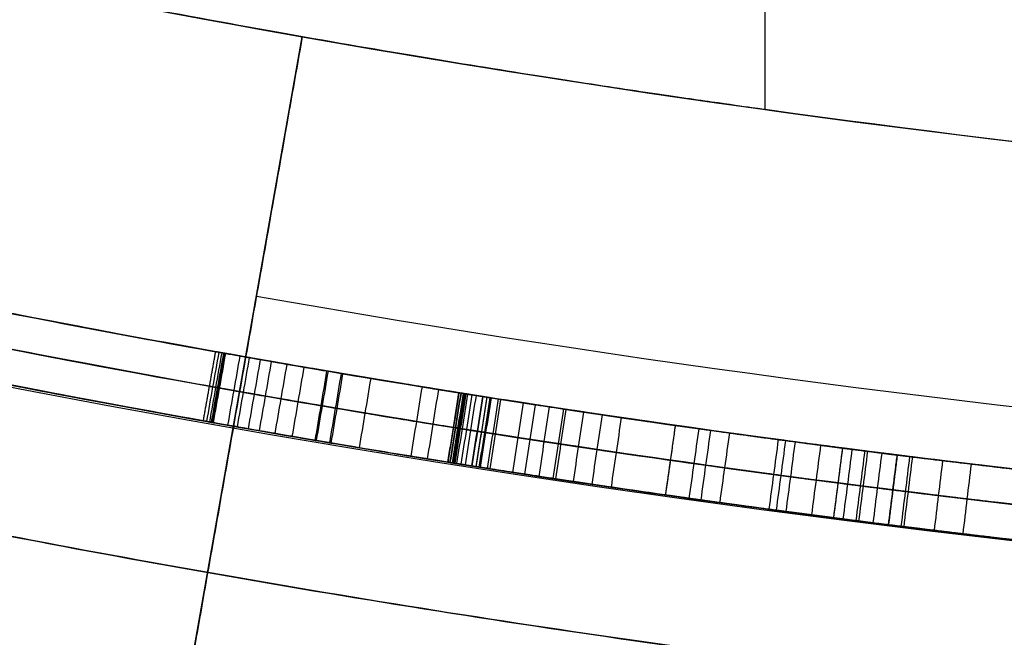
# Model space of a CAD drawing. Header units: centimetres. Extents: x -10 to 8.9, y -34.1 to -8.
# Tile 92 of 256: x -6.6924 to -6.6364, y -33.9556 to -33.9205. Entities that reach past the tile are written whole.
import ezdxf

# ---------------------------------------------------------------- set-up
doc = ezdxf.new("R2010")
doc.units = ezdxf.units.CM
doc.layers.add('Default', color=7, linetype='Continuous', true_color=0x000000)

msp = doc.modelspace()

# ---------------------------------------------------------------- linework, layer by layer
at = {"layer": 'Default'}
for p, q in [((-6.65, -33.925594, -0.8425), (-6.65, -33.867495, -0.8425)), ((-6.692392, -34.012542, -1.1), (-6.676329, -33.921448, -1.1))]:
    msp.add_line(p, q, dxfattribs=at)
at = {"layer": 'Default', "extrusion": (0, 0, -1)}
for centre, radius, start, end in [((6.55, -33.205, 0.53), 0.75, 180, 0), ((6.55, -33.205, -0.2075), 0.75, 180, 0), ((6.55, -33.205, 0.985), 0.7275, 262.099277, 277.900723), ((6.55, -33.205, 1.15), 0.7425, 260, 280), ((6.55, -33.205, 0.08859), 0.75, 280.109543, 281.700071)]:
    msp.add_arc(centre, radius, start, end, dxfattribs=at)
at = {"layer": 'Default'}
for centre, start, end in [((-6.55, -33.205, -0.8725), 232.900723, 262.099277), ((-6.55, -33.205, -1.05), 235, 260), ((-6.55, -33.205, -1.135), 260, 280)]:
    msp.add_arc(centre, 0.7275, start, end, dxfattribs=at)
at = {"layer": 'Default', "extrusion": (0.984808, -0.173648, -5.97159e-11)}
msp.add_arc((-34.580437, -1.135, -0.684503), 0.015, 270, 0, dxfattribs=at)
at = {"layer": 'Default'}
for points, degree in [([(-6.55, -32.43, -0.59725), (-6.571115, -32.43, -0.596839), (-6.613354, -32.431726, -0.596003), (-6.676343, -32.439492, -0.594714), (-6.738448, -32.452368, -0.593401), (-6.799376, -32.470305, -0.59207), (-6.858504, -32.493106, -0.590735), (-6.915762, -32.520758, -0.589397), (-6.970367, -32.552885, -0.588075), (-7.022248, -32.589411, -0.586771), (-7.07097, -32.630061, -0.585492), (-7.11623, -32.674566, -0.584261), (-7.157827, -32.722808, -0.582986), (-7.194958, -32.773748, -0.581695), (-7.228125, -32.827972, -0.580372), (-7.257247, -32.885894, -0.579009), (-7.281218, -32.945594, -0.577654), (-7.299531, -33.004934, -0.576351), (-7.31243, -33.061981, -0.575136), (-7.321111, -33.120235, -0.573932), (-7.325339, -33.179476, -0.572744), (-7.325017, -33.238946, -0.571591), (-7.32016, -33.297719, -0.570405), (-7.311134, -33.354924, -0.569219), (-7.296931, -33.414845, -0.567938), (-7.277333, -33.475147, -0.566606), (-7.252445, -33.534493, -0.56525), (-7.223078, -33.590912, -0.563915), (-7.189339, -33.644559, -0.562598), (-7.151254, -33.695367, -0.561301), (-7.109194, -33.742836, -0.56004), (-7.063366, -33.786739, -0.558806), (-7.014173, -33.826699, -0.557523), (-6.961763, -33.862584, -0.556214), (-6.906736, -33.893988, -0.55489), (-6.849183, -33.920862, -0.553548), (-6.809556, -33.935548, -0.55267), (-6.789485, -33.94207, -0.552227)], 3), ([(-6.789486, -33.94207, -0.617526), (-6.809707, -33.935499, -0.617973), (-6.849628, -33.92069, -0.618858), (-6.907593, -33.893558, -0.62021), (-6.962985, -33.861833, -0.621543), (-7.015713, -33.825563, -0.622862), (-7.06517, -33.785159, -0.624154), (-7.111188, -33.740775, -0.625396), (-7.153373, -33.692779, -0.626669), (-7.191512, -33.641404, -0.627977), (-7.225214, -33.587188, -0.629304), (-7.254449, -33.530209, -0.630649), (-7.27902, -33.470557, -0.632009), (-7.298136, -33.410443, -0.633333), (-7.311772, -33.351441, -0.634592), (-7.32029, -33.29617, -0.635736), (-7.324965, -33.23933, -0.636883), (-7.325359, -33.180837, -0.638017), (-7.321351, -33.122743, -0.639181), (-7.313086, -33.065737, -0.640357), (-7.300927, -33.010452, -0.641532), (-7.283642, -32.952598, -0.642798), (-7.260216, -32.892504, -0.644156), (-7.231211, -32.833522, -0.645539), (-7.198011, -32.778317, -0.646881), (-7.160976, -32.726796, -0.648183), (-7.119579, -32.67815, -0.649465), (-7.074203, -32.632987, -0.650705), (-7.025314, -32.591758, -0.651992), (-6.973161, -32.554677, -0.653306), (-6.91828, -32.522098, -0.654637), (-6.860763, -32.494076, -0.655983), (-6.801251, -32.470931, -0.657328), (-6.7399, -32.452716, -0.658669), (-6.6772, -32.439619, -0.659996), (-6.613827, -32.431754, -0.661293), (-6.571271, -32.43, -0.662136), (-6.55, -32.43, -0.66255)], 3), ([(-7.269642, -32.813587, -0.82), (-7.279488, -32.833271, -0.82), (-7.297511, -32.873273, -0.82), (-7.319641, -32.935279, -0.82), (-7.336713, -32.998919, -0.82), (-7.348607, -33.063774, -0.82), (-7.355222, -33.129386, -0.82), (-7.356527, -33.194933, -0.82), (-7.352601, -33.259705, -0.82), (-7.343475, -33.323498, -0.82), (-7.329191, -33.386521, -0.82), (-7.309617, -33.448767, -0.82), (-7.284964, -33.50925, -0.82), (-7.255559, -33.567257, -0.82), (-7.221787, -33.622256, -0.82), (-7.183731, -33.674287, -0.82), (-7.141345, -33.723288, -0.819999), (-7.09557, -33.768282, -0.819999), (-7.046467, -33.809179, -0.819999), (-6.994691, -33.845527, -0.819999), (-6.940255, -33.877471, -0.819999), (-6.883229, -33.904939, -0.819999), (-6.824213, -33.927626, -0.819999), (-6.763494, -33.94543, -0.819999), (-6.701582, -33.958198, -0.819999), (-6.659746, -33.963313, -0.819999), (-6.63868, -33.965041, -0.819999)], 3), ([(-6.65, -33.925594, -0.7), (-6.65, -33.896545, -0.7), (-6.65, -33.867495, -0.7)], 2), ([(-6.65, -33.925594, -0.985), (-6.65, -33.896545, -0.985), (-6.65, -33.867495, -0.985)], 2), ([(-6.65, -33.925594, -0.7), (-6.65, -33.925594, -0.696079), (-6.650514, -33.925523, -0.688239), (-6.652802, -33.925202, -0.676702), (-6.656585, -33.924655, -0.665532), (-6.661768, -33.923871, -0.654991), (-6.668294, -33.92283, -0.645188), (-6.676024, -33.921518, -0.636337), (-6.684842, -33.919915, -0.628559), (-6.694625, -33.918005, -0.621978), (-6.705178, -33.915787, -0.61673), (-6.716401, -33.913246, -0.612879), (-6.728047, -33.910411, -0.610533), (-6.736007, -33.908331, -0.61), (-6.74, -33.907251, -0.61)], 3), ([(-6.676329, -33.921448, -1.05), (-6.68436, -33.966995, -1.05), (-6.692392, -34.012542, -1.05)], 2), ([(-6.676329, -33.921448, -1.05), (-6.676329, -33.921448, -1.0925), (-6.676329, -33.921448, -1.135)], 2), ([(-6.65, -33.925594, -0.985), (-6.65, -33.925594, -0.8425), (-6.65, -33.925594, -0.7)], 2), ([(-6.689787, -33.99777, -1.15), (-6.68436, -33.966995, -1.15), (-6.678934, -33.93622, -1.15)], 2), ([(-6.68195, -33.943301, -0.095646), (-6.681599, -33.941333, -0.095646), (-6.681247, -33.939364, -0.095646)], 2), ([(-6.681754, -33.943337, -0.090037), (-6.68152, -33.942024, -0.090037), (-6.681285, -33.940711, -0.090037), (-6.681051, -33.939399, -0.090037)], 3), ([(-6.681588, -33.943366, -0.0877), (-6.681354, -33.942054, -0.0877), (-6.68112, -33.940741, -0.0877), (-6.680886, -33.939428, -0.0877)], 3), ([(-6.681488, -33.943384, -0.086648), (-6.681254, -33.942071, -0.086648), (-6.68102, -33.940759, -0.086648), (-6.680787, -33.939446, -0.086648)], 3), ([(-6.681434, -33.943394, -0.086151), (-6.6812, -33.942081, -0.086151), (-6.680966, -33.940768, -0.086151), (-6.680733, -33.939456, -0.086151)], 3), ([(-6.681377, -33.943404, -0.085674), (-6.681143, -33.942091, -0.085674), (-6.680909, -33.940778, -0.085674), (-6.680676, -33.939466, -0.085674)], 3), ([(-6.681247, -33.939364, -0.095646), (-6.681213, -33.93937, -0.098881), (-6.680689, -33.939464, -0.105016), (-6.678722, -33.939812, -0.11322), (-6.675843, -33.940311, -0.120426), (-6.672414, -33.940891, -0.12639), (-6.668649, -33.941508, -0.131172), (-6.664745, -33.942126, -0.134969), (-6.660929, -33.94271, -0.137883), (-6.657314, -33.943244, -0.140068), (-6.653974, -33.943721, -0.141708), (-6.650793, -33.944162, -0.142973), (-6.647669, -33.944581, -0.143958), (-6.644456, -33.944998, -0.144722), (-6.641177, -33.94541, -0.145219), (-6.637861, -33.94581, -0.145511), (-6.635665, -33.946066, -0.14559), (-6.634568, -33.946191, -0.145606)], 3), ([(-6.680553, -33.94355, -0.080623), (-6.680321, -33.942237, -0.080623), (-6.680089, -33.940924, -0.080623), (-6.679857, -33.939611, -0.080623)], 3), ([(-6.680013, -33.943645, -0.078219), (-6.679782, -33.942332, -0.078219), (-6.679551, -33.941019, -0.078219), (-6.679319, -33.939706, -0.078219)], 3), ([(-6.679386, -33.943755, -0.075896), (-6.679156, -33.942442, -0.075896), (-6.678926, -33.941128, -0.075896), (-6.678696, -33.939815, -0.075896)], 3), ([(-6.678759, -33.943865, -0.114557), (-6.67853, -33.942551, -0.114557), (-6.678301, -33.941238, -0.114557), (-6.678072, -33.939924, -0.114557)], 3), ([(-6.677869, -33.944019, -0.116934), (-6.677642, -33.942705, -0.116934), (-6.677415, -33.941392, -0.116934), (-6.677187, -33.940078, -0.116934)], 3), ([(-6.676893, -33.944187, -0.119221), (-6.676667, -33.942873, -0.119221), (-6.676442, -33.941559, -0.119221), (-6.676216, -33.940245, -0.119221)], 3), ([(-6.675591, -33.94441, -0.066465), (-6.675367, -33.943095, -0.066465), (-6.675144, -33.941781, -0.066465), (-6.674921, -33.940466, -0.066465)], 3), ([(-6.675513, -33.944423, 0.076833), (-6.67529, -33.943109, 0.076833), (-6.675066, -33.941794, 0.076833), (-6.674843, -33.940479, 0.076833)], 3), ([(-6.674763, -33.94455, 0.073167), (-6.674541, -33.943235, 0.073167), (-6.674319, -33.94192, 0.073167), (-6.674098, -33.940606, 0.073167)], 3), ([(-6.674679, -33.944564, -0.123528), (-6.674457, -33.943249, -0.123528), (-6.674235, -33.941935, -0.123528), (-6.674014, -33.94062, -0.123528)], 3), ([(-6.673072, -33.944833, -0.062268), (-6.672854, -33.943518, -0.062268), (-6.672635, -33.942203, -0.062268), (-6.672416, -33.940887, -0.062268)], 3), ([(-6.67014, -33.945315, -0.058418), (-6.669926, -33.943999, -0.058418), (-6.669713, -33.942683, -0.058418), (-6.669499, -33.941367, -0.058418)], 3), ([(-6.669202, -33.945467, -0.131074), (-6.66899, -33.94415, -0.131074), (-6.668778, -33.942834, -0.131074), (-6.668566, -33.941518, -0.131074)], 3), ([(-6.667416, -33.941702, -0.095806), (-6.66773, -33.943677, -0.095806), (-6.668045, -33.945652, -0.095806)], 2), ([(-6.668045, -33.945652, -0.095806), (-6.667835, -33.944335, -0.095806), (-6.667626, -33.943019, -0.095806), (-6.667416, -33.941702, -0.095806)], 3), ([(-6.667928, -33.945671, -0.091501), (-6.667718, -33.944354, -0.091501), (-6.667508, -33.943037, -0.091501), (-6.667299, -33.94172, -0.091501)], 3), ([(-6.667909, -33.945674, -0.099784), (-6.6677, -33.944357, -0.099784), (-6.66749, -33.94304, -0.099784), (-6.66728, -33.941723, -0.099784)], 3), ([(-6.667789, -33.945693, -0.101456), (-6.66758, -33.944376, -0.101456), (-6.66737, -33.943059, -0.101456), (-6.667161, -33.941742, -0.101456)], 3), ([(-6.667733, -33.945702, -0.088286), (-6.667523, -33.944385, -0.088286), (-6.667314, -33.943068, -0.088286), (-6.667105, -33.941751, -0.088286)], 3), ([(-6.667716, -33.945704, -0.102212), (-6.667507, -33.944388, -0.102212), (-6.667297, -33.943071, -0.102212), (-6.667088, -33.941754, -0.102212)], 3), ([(-6.667639, -33.945717, -0.087292), (-6.66743, -33.9444, -0.087292), (-6.667221, -33.943083, -0.087292), (-6.667012, -33.941766, -0.087292)], 3), ([(-6.667634, -33.945717, -0.102916), (-6.667425, -33.944401, -0.102916), (-6.667216, -33.943084, -0.102916), (-6.667007, -33.941767, -0.102916)], 3), ([(-6.667534, -33.945733, -0.086315), (-6.667325, -33.944416, -0.086315), (-6.667116, -33.9431, -0.086315), (-6.666907, -33.941783, -0.086315)], 3), ([(-6.667289, -33.945772, -0.084418), (-6.667081, -33.944455, -0.084418), (-6.666872, -33.943138, -0.084418), (-6.666664, -33.941821, -0.084418)], 3), ([(-6.667053, -33.945809, -0.106533), (-6.666845, -33.944492, -0.106533), (-6.666637, -33.943175, -0.106533), (-6.666428, -33.941858, -0.106533)], 3), ([(-6.666683, -33.945868, -0.108248), (-6.666476, -33.944551, -0.108248), (-6.666268, -33.943234, -0.108248), (-6.666061, -33.941916, -0.108248)], 3), ([(-6.666663, -33.945871, -0.080839), (-6.666455, -33.944554, -0.080839), (-6.666248, -33.943237, -0.080839), (-6.666041, -33.94192, -0.080839)], 3), ([(-6.666436, -33.945907, -0.079808), (-6.666125, -33.943931, -0.079808), (-6.665815, -33.941955, -0.079808)], 2), ([(-6.666436, -33.945907, -0.079808), (-6.666229, -33.94459, -0.079808), (-6.666022, -33.943272, -0.079808), (-6.665815, -33.941955, -0.079808)], 3), ([(-6.627396, -33.976126, -0.587386), (-6.63628, -33.975234, -0.590085), (-6.653518, -33.973192, -0.595081), (-6.677495, -33.969563, -0.601318), (-6.700403, -33.965381, -0.606531), (-6.722688, -33.960629, -0.610791), (-6.744699, -33.955259, -0.614108), (-6.766805, -33.949178, -0.616459), (-6.781887, -33.944539, -0.617302), (-6.789486, -33.94207, -0.617526)], 3), ([(-6.789485, -33.94207, -0.552227), (-6.78196, -33.944515, -0.552005), (-6.766984, -33.949125, -0.551951), (-6.744904, -33.955206, -0.552908), (-6.722808, -33.960603, -0.554867), (-6.700397, -33.965384, -0.557806), (-6.677449, -33.96957, -0.561724), (-6.653537, -33.973189, -0.566675), (-6.636292, -33.975233, -0.570834), (-6.627404, -33.976125, -0.573125)], 3), ([(-6.727744, -33.942327, -0.544688), (-6.720139, -33.94416, -0.545451), (-6.704689, -33.947635, -0.547385), (-6.681148, -33.952159, -0.55141), (-6.656223, -33.956125, -0.556714), (-6.62938, -33.959462, -0.563465), (-6.609533, -33.961181, -0.569163), (-6.599183, -33.961854, -0.57231)], 3), ([(-6.599178, -33.961855, -0.586571), (-6.609337, -33.961195, -0.590085), (-6.62889, -33.95951, -0.596591), (-6.65558, -33.956215, -0.604696), (-6.680559, -33.952263, -0.611463), (-6.704322, -33.947715, -0.617019), (-6.71997, -33.944201, -0.620011), (-6.727693, -33.942339, -0.621301)], 3), ([(-6.666262, -33.945934, -0.109899), (-6.666055, -33.944617, -0.109899), (-6.665848, -33.9433, -0.109899), (-6.665642, -33.941982, -0.109899)], 3), ([(-6.666191, -33.945945, -0.078799), (-6.665984, -33.944628, -0.078799), (-6.665778, -33.943311, -0.078799), (-6.665571, -33.941993, -0.078799)], 3), ([(-6.66579, -33.946008, -0.134458), (-6.665585, -33.94469, -0.134458), (-6.665379, -33.943373, -0.134458), (-6.665173, -33.942056, -0.134458)], 3), ([(-6.665649, -33.94603, -0.07685), (-6.665443, -33.944713, -0.07685), (-6.665237, -33.943395, -0.07685), (-6.665032, -33.942078, -0.07685)], 3), ([(-6.664352, -33.946231, -0.073226), (-6.664149, -33.944913, -0.073226), (-6.663945, -33.943596, -0.073226), (-6.663742, -33.942278, -0.073226)], 3), ([(-6.663671, -33.946336, -0.116613), (-6.663469, -33.945018, -0.116613), (-6.663267, -33.9437, -0.116613), (-6.663065, -33.942382, -0.116613)], 3), ([(-6.662865, -33.946459, -0.051605), (-6.662664, -33.945141, -0.051605), (-6.662464, -33.943823, -0.051605), (-6.662263, -33.942505, -0.051605)], 3), ([(-6.66206, -33.946581, -0.137413), (-6.661861, -33.945263, -0.137413), (-6.661662, -33.943944, -0.137413), (-6.661462, -33.942626, -0.137413)], 3), ([(-6.661914, -33.946603, -0.119651), (-6.661716, -33.945285, -0.119651), (-6.661517, -33.943966, -0.119651), (-6.661318, -33.942648, -0.119651)], 3), ([(-6.66091, -33.946754, -0.067073), (-6.660713, -33.945435, -0.067073), (-6.660516, -33.944117, -0.067073), (-6.660319, -33.942798, -0.067073)], 3), ([(-6.659849, -33.946912, -0.122475), (-6.659654, -33.945593, -0.122475), (-6.659459, -33.944274, -0.122475), (-6.659263, -33.942955, -0.122475)], 3), ([(-6.635022, -33.950165, -0.145606), (-6.636216, -33.950029, -0.145588), (-6.638605, -33.949751, -0.145499), (-6.642219, -33.949312, -0.145159), (-6.645774, -33.948863, -0.144565), (-6.649243, -33.948408, -0.143661), (-6.652631, -33.947947, -0.142502), (-6.656113, -33.947458, -0.140984), (-6.659846, -33.946916, -0.138962), (-6.663863, -33.94631, -0.13621), (-6.668079, -33.945651, -0.13246), (-6.672181, -33.944985, -0.127682), (-6.67598, -33.944347, -0.121556), (-6.679163, -33.943796, -0.114041), (-6.681338, -33.943411, -0.105474), (-6.681915, -33.943308, -0.099042), (-6.68195, -33.943301, -0.095646)], 3), ([(-6.658752, -33.947073, -0.048922), (-6.658559, -33.945754, -0.048922), (-6.658365, -33.944435, -0.048922), (-6.658172, -33.943116, -0.048922)], 3), ([(-6.655664, -33.947519, -0.061756), (-6.655382, -33.945539, -0.061756), (-6.655101, -33.943559, -0.061756)], 2), ([(-6.655644, -33.947379, -0.061756), (-6.655463, -33.946106, -0.061756), (-6.655282, -33.944832, -0.061756), (-6.655101, -33.943559, -0.061756)], 3), ([(-6.654321, -33.947709, -0.046721), (-6.654136, -33.946389, -0.046721), (-6.65395, -33.945069, -0.046721), (-6.653765, -33.943748, -0.046721)], 3), ([(-6.653653, -33.947803, -0.142035), (-6.653469, -33.946482, -0.142035), (-6.653285, -33.945162, -0.142035), (-6.6531, -33.943841, -0.142035)], 3), ([(-6.652573, -33.947953, -0.059549), (-6.652391, -33.946632, -0.059549), (-6.652208, -33.945311, -0.059549), (-6.652026, -33.94399, -0.059549)], 3), ([(-6.64978, -33.948333, -0.045093), (-6.649603, -33.947011, -0.045093), (-6.649425, -33.94569, -0.045093), (-6.649248, -33.944369, -0.045093)], 3), ([(-6.649364, -33.948389, -0.057753), (-6.649187, -33.947067, -0.057753), (-6.649011, -33.945746, -0.057753), (-6.648834, -33.944424, -0.057753)], 3), ([(-6.648817, -33.948462, -0.131172), (-6.648641, -33.94714, -0.131172), (-6.648466, -33.945818, -0.131172), (-6.64829, -33.944497, -0.131172)], 3), ([(-6.647358, -33.948654, -0.044447), (-6.647185, -33.947332, -0.044447), (-6.647012, -33.94601, -0.044447), (-6.646839, -33.944688, -0.044447)], 3), ([(-6.646109, -33.948817, -0.044166), (-6.645852, -33.946833, -0.044166), (-6.645596, -33.94485, -0.044166)], 2), ([(-6.646109, -33.948817, -0.044166), (-6.645938, -33.947494, -0.044166), (-6.645767, -33.946172, -0.044166), (-6.645596, -33.94485, -0.044166)], 3), ([(-6.645565, -33.948887, -0.132462), (-6.645395, -33.947564, -0.132462), (-6.645226, -33.946242, -0.132462), (-6.645056, -33.944919, -0.132462)], 3), ([(-6.644834, -33.94898, -0.043914), (-6.644665, -33.947658, -0.043914), (-6.644497, -33.946335, -0.043914), (-6.644328, -33.945012, -0.043914)], 3), ([(-6.644675, -33.949, -0.14473), (-6.644507, -33.947678, -0.14473), (-6.644339, -33.946355, -0.14473), (-6.64417, -33.945032, -0.14473)], 3), ([(-6.643864, -33.949103, -0.132968), (-6.643698, -33.94778, -0.132968), (-6.643531, -33.946457, -0.132968), (-6.643364, -33.945135, -0.132968)], 3), ([(-6.642499, -33.945243, -0.133186), (-6.642747, -33.947228, -0.133186), (-6.642995, -33.949212, -0.133186)], 2), ([(-6.642597, -33.946022, -0.133186), (-6.642564, -33.945763, -0.133186), (-6.642532, -33.945503, -0.133186), (-6.642499, -33.945243, -0.133186)], 3), ([(-6.642269, -33.949303, -0.055347), (-6.642105, -33.947979, -0.055347), (-6.641941, -33.946656, -0.055347), (-6.641777, -33.945333, -0.055347)], 3), ([(-6.642113, -33.949322, -0.13338), (-6.64195, -33.947999, -0.13338), (-6.641786, -33.946675, -0.13338), (-6.641622, -33.945352, -0.13338)], 3), ([(-6.640386, -33.949534, -0.043329), (-6.640225, -33.94821, -0.043329), (-6.640064, -33.946887, -0.043329), (-6.639904, -33.945563, -0.043329)], 3), ([(-6.638754, -33.94973, -0.054773), (-6.638596, -33.948406, -0.054773), (-6.638439, -33.947082, -0.054773), (-6.638281, -33.945758, -0.054773)], 3), ([(-6.642995, -33.949212, -0.133186), (-6.642863, -33.948153, -0.133186), (-6.64273, -33.947094, -0.133186), (-6.642598, -33.946035, -0.133186)], 3)]:
    msp.add_open_spline(points, degree=degree, dxfattribs=at)
for points, knots in [([(-6.63868, -33.965041, -0.819999), (-6.616151, -33.966863, -0.819999), (-6.572051, -33.968796, -0.819999), (-6.509379, -33.966692, -0.819999), (-6.448059, -33.959898, -0.82), (-6.387447, -33.948373, -0.82), (-6.328047, -33.932168, -0.82), (-6.270343, -33.911489, -0.82), (-6.214807, -33.88652, -0.82), (-6.16105, -33.857119, -0.82), (-6.12706, -33.834907, -0.819999), (-6.110485, -33.82312, -0.82)], [0, 0, 0, 0, 0.62047, 1.241435, 1.8624, 2.483365, 3.10433, 3.725295, 4.34626, 4.967225, 5.58819, 5.58819, 5.58819, 5.58819]), ([(-6.386349, -33.932828, 0.069593), (-6.412603, -33.938732, 0.075155), (-6.4529, -33.945552, 0.081407), (-6.501137, -33.949625, 0.085038), (-6.525504, -33.950655, 0.085939), (-6.539496, -33.95095, 0.086192), (-6.574535, -33.951203, 0.086388), (-6.62154, -33.948467, 0.084114), (-6.668347, -33.941762, 0.078046), (-6.69125, -33.937558, 0.074104), (-6.702518, -33.935256, 0.071909), (-6.708926, -33.93388, 0.070586), (-6.718401, -33.931783, 0.068559), (-6.730313, -33.928937, 0.065768), (-6.741616, -33.925984, 0.062811), (-6.747213, -33.924464, 0.061274), (-6.750461, -33.923563, 0.060359), (-6.751954, -33.923144, 0.059932), (-6.75282, -33.9229, 0.059682)], [0, 0, 0, 0, 0.831546, 1.247319, 1.455205, 1.559148, 1.663092, 2.494637, 2.91041, 3.118297, 3.22224, 3.274212, 3.326183, 3.53407, 3.638013, 3.689985, 3.71597, 3.741956, 3.741956, 3.741956, 3.741956]), ([(-6.713651, -33.932828, -0.246773), (-6.687397, -33.938732, -0.252336), (-6.6471, -33.945552, -0.258587), (-6.598863, -33.949625, -0.262219), (-6.574496, -33.950655, -0.263119), (-6.560504, -33.95095, -0.263372), (-6.525465, -33.951203, -0.263568), (-6.47846, -33.948467, -0.261295), (-6.431653, -33.941762, -0.255226), (-6.40875, -33.937558, -0.251284), (-6.397482, -33.935256, -0.249089), (-6.391074, -33.93388, -0.247767), (-6.381599, -33.931783, -0.245739), (-6.369687, -33.928937, -0.242948), (-6.358384, -33.925984, -0.239991), (-6.352787, -33.924464, -0.238454), (-6.349539, -33.923563, -0.237539), (-6.348046, -33.923144, -0.237112), (-6.34718, -33.9229, -0.236863)], [0, 0, 0, 0, 0.831546, 1.247319, 1.455205, 1.559148, 1.663092, 2.494637, 2.91041, 3.118297, 3.22224, 3.274212, 3.326183, 3.53407, 3.638013, 3.689985, 3.71597, 3.741956, 3.741956, 3.741956, 3.741956]), ([(-6.751586, -33.923247, 0.056247), (-6.750726, -33.923489, 0.056493), (-6.749242, -33.923902, 0.056915), (-6.746016, -33.924791, 0.057818), (-6.740453, -33.926292, 0.059336), (-6.729221, -33.929208, 0.062256), (-6.717357, -33.932024, 0.065014), (-6.70795, -33.934092, 0.067012), (-6.701586, -33.935449, 0.068315), (-6.690396, -33.937721, 0.070478), (-6.667644, -33.941871, 0.074361), (-6.621153, -33.948493, 0.080341), (-6.576135, -33.9511, 0.082495), (-6.544792, -33.950988, 0.082419), (-6.537831, -33.950915, 0.082358), (-6.525676, -33.95066, 0.08214), (-6.501473, -33.949644, 0.081253), (-6.453549, -33.945625, 0.077675), (-6.413479, -33.93889, 0.071514), (-6.387358, -33.933055, 0.066031)], [0, 0, 0, 0, 0.025819, 0.051638, 0.103276, 0.206551, 0.413103, 0.46474, 0.516378, 0.619654, 0.826205, 1.239308, 2.065513, 2.117151, 2.168789, 2.272064, 2.478616, 2.891718, 3.717923, 3.717923, 3.717923, 3.717923]), ([(-6.348414, -33.923247, -0.233427), (-6.349274, -33.923489, -0.233674), (-6.350758, -33.923902, -0.234095), (-6.353984, -33.924791, -0.234999), (-6.359547, -33.926292, -0.236517), (-6.370779, -33.929208, -0.239436), (-6.382643, -33.932024, -0.242195), (-6.39205, -33.934092, -0.244192), (-6.398414, -33.935449, -0.245495), (-6.409604, -33.937721, -0.247658), (-6.432356, -33.941871, -0.251542), (-6.478847, -33.948493, -0.257521), (-6.523865, -33.9511, -0.259676), (-6.555208, -33.950988, -0.259599), (-6.562169, -33.950915, -0.259539), (-6.574324, -33.95066, -0.259321), (-6.598527, -33.949644, -0.258434), (-6.646451, -33.945625, -0.254855), (-6.686521, -33.93889, -0.248694), (-6.712642, -33.933055, -0.243212)], [0, 0, 0, 0, 0.025819, 0.051638, 0.103276, 0.206551, 0.413103, 0.46474, 0.516378, 0.619654, 0.826205, 1.239308, 2.065513, 2.117151, 2.168789, 2.272064, 2.478616, 2.891718, 3.717923, 3.717923, 3.717923, 3.717923]), ([(-6.38591, -33.93478, 0.069593), (-6.38591, -33.93478, 0.069593), (-6.412235, -33.940699, 0.075155), (-6.452639, -33.947537, 0.081407), (-6.501008, -33.951622, 0.085038), (-6.525436, -33.952654, 0.085939), (-6.539472, -33.95295, 0.086192), (-6.560508, -33.953102, 0.08631), (-6.593403, -33.952154, 0.085512), (-6.634956, -33.948538, 0.082381), (-6.668688, -33.943737, 0.078046), (-6.691627, -33.939522, 0.074104), (-6.702927, -33.937213, 0.071909), (-6.709352, -33.935834, 0.070586), (-6.718853, -33.933731, 0.068559), (-6.730795, -33.930878, 0.065768), (-6.742131, -33.927917, 0.062811), (-6.74774, -33.926393, 0.061274), (-6.751001, -33.925489, 0.060358), (-6.752488, -33.925072, 0.059934), (-6.753363, -33.924825, 0.059682)], [0.038499, 0.038499, 0.038499, 0.038499, 0.038499, 0.88648, 1.31047, 1.522466, 1.628463, 1.734461, 2.158451, 2.582441, 3.006432, 3.218427, 3.324424, 3.377423, 3.430422, 3.642417, 3.748415, 3.801414, 3.827913, 3.854412, 3.854412, 3.854412, 3.854412]), ([(-6.71409, -33.93478, -0.246773), (-6.71409, -33.93478, -0.246773), (-6.687765, -33.940699, -0.252336), (-6.647361, -33.947537, -0.258587), (-6.598992, -33.951622, -0.262219), (-6.574564, -33.952654, -0.263119), (-6.560528, -33.95295, -0.263372), (-6.539492, -33.953102, -0.26349), (-6.506597, -33.952154, -0.262693), (-6.465044, -33.948538, -0.259561), (-6.431312, -33.943737, -0.255226), (-6.408373, -33.939522, -0.251284), (-6.397073, -33.937213, -0.249089), (-6.390648, -33.935834, -0.247767), (-6.381147, -33.933731, -0.245739), (-6.369205, -33.930878, -0.242948), (-6.357869, -33.927917, -0.239991), (-6.35226, -33.926393, -0.238455), (-6.348999, -33.925489, -0.237539), (-6.347512, -33.925072, -0.237115), (-6.346637, -33.924825, -0.236863)], [0.038499, 0.038499, 0.038499, 0.038499, 0.038499, 0.88648, 1.31047, 1.522466, 1.628463, 1.734461, 2.158451, 2.582441, 3.006432, 3.218427, 3.324424, 3.377423, 3.430422, 3.642417, 3.748415, 3.801414, 3.827913, 3.854412, 3.854412, 3.854412, 3.854412]), ([(-6.386922, -33.935007, 0.066031), (-6.386922, -33.935007, 0.066031), (-6.413113, -33.940858, 0.071514), (-6.45329, -33.947611, 0.077675), (-6.501342, -33.951641, 0.081253), (-6.525612, -33.952659, 0.08214), (-6.537798, -33.952915, 0.082358), (-6.544779, -33.952988, 0.082419), (-6.562217, -33.95305, 0.082461), (-6.593186, -33.952162, 0.081719), (-6.634462, -33.948589, 0.078633), (-6.667985, -33.943847, 0.074361), (-6.69077, -33.939686, 0.070478), (-6.701992, -33.937408, 0.068315), (-6.708374, -33.936047, 0.067012), (-6.717806, -33.933973, 0.065014), (-6.7297, -33.93115, 0.062256), (-6.740965, -33.928225, 0.059336), (-6.74654, -33.926721, 0.057819), (-6.74978, -33.925829, 0.056914), (-6.751257, -33.925417, 0.056495), (-6.752126, -33.925173, 0.056247)], [0.038223, 0.038223, 0.038223, 0.038223, 0.038223, 0.880732, 1.301987, 1.512614, 1.617927, 1.670584, 1.723241, 2.144495, 2.56575, 2.987004, 3.197632, 3.302945, 3.355602, 3.408259, 3.618886, 3.7242, 3.776857, 3.803185, 3.829513, 3.829513, 3.829513, 3.829513]), ([(-6.713078, -33.935007, -0.243212), (-6.713078, -33.935007, -0.243212), (-6.686887, -33.940858, -0.248694), (-6.64671, -33.947611, -0.254855), (-6.598658, -33.951641, -0.258434), (-6.574388, -33.952659, -0.259321), (-6.562202, -33.952915, -0.259539), (-6.555221, -33.952988, -0.259599), (-6.537783, -33.95305, -0.259642), (-6.506814, -33.952162, -0.258899), (-6.465538, -33.948589, -0.255813), (-6.432015, -33.943847, -0.251542), (-6.40923, -33.939686, -0.247658), (-6.398008, -33.937408, -0.245495), (-6.391626, -33.936047, -0.244192), (-6.382194, -33.933973, -0.242195), (-6.3703, -33.93115, -0.239436), (-6.359035, -33.928225, -0.236516), (-6.35346, -33.926721, -0.234999), (-6.35022, -33.925829, -0.234094), (-6.348743, -33.925417, -0.233676), (-6.347874, -33.925173, -0.233427)], [0.038223, 0.038223, 0.038223, 0.038223, 0.038223, 0.880732, 1.301987, 1.512614, 1.617927, 1.670584, 1.723241, 2.144495, 2.56575, 2.987004, 3.197632, 3.302945, 3.355602, 3.408259, 3.618886, 3.7242, 3.776857, 3.803185, 3.829513, 3.829513, 3.829513, 3.829513]), ([(-6.753907, -33.926749, 0.059682), (-6.753036, -33.926995, 0.059932), (-6.751536, -33.927416, 0.060359), (-6.748271, -33.928321, 0.061274), (-6.742643, -33.92985, 0.062811), (-6.73128, -33.932819, 0.065768), (-6.719304, -33.93568, 0.068559), (-6.709778, -33.937788, 0.070586), (-6.703335, -33.939171, 0.071909), (-6.692008, -33.941486, 0.074104), (-6.668982, -33.945712, 0.078046), (-6.621924, -33.952453, 0.084114), (-6.574666, -33.955204, 0.086388), (-6.53944, -33.95495, 0.086192), (-6.525373, -33.954653, 0.085939), (-6.500875, -33.953618, 0.085038), (-6.45238, -33.949523, 0.081407), (-6.411867, -33.942666, 0.075155), (-6.385471, -33.936731, 0.069593)], [0, 0, 0, 0, 0.026122, 0.052245, 0.10449, 0.20898, 0.41796, 0.470205, 0.52245, 0.626939, 0.835919, 1.253879, 2.089798, 2.194288, 2.298778, 2.507758, 2.925718, 3.761637, 3.761637, 3.761637, 3.761637]), ([(-6.346093, -33.926749, -0.236863), (-6.346964, -33.926995, -0.237112), (-6.348464, -33.927416, -0.237539), (-6.351729, -33.928321, -0.238454), (-6.357357, -33.92985, -0.239991), (-6.36872, -33.932819, -0.242948), (-6.380696, -33.93568, -0.245739), (-6.390222, -33.937788, -0.247767), (-6.396665, -33.939171, -0.249089), (-6.407992, -33.941486, -0.251284), (-6.431018, -33.945712, -0.255226), (-6.478076, -33.952453, -0.261295), (-6.525334, -33.955204, -0.263568), (-6.56056, -33.95495, -0.263372), (-6.574627, -33.954653, -0.263119), (-6.599125, -33.953618, -0.262219), (-6.64762, -33.949523, -0.258587), (-6.688133, -33.942666, -0.252336), (-6.714529, -33.936731, -0.246773)], [0, 0, 0, 0, 0.026122, 0.052245, 0.10449, 0.20898, 0.41796, 0.470205, 0.52245, 0.626939, 0.835919, 1.253879, 2.089798, 2.194288, 2.298778, 2.507758, 2.925718, 3.761637, 3.761637, 3.761637, 3.761637]), ([(-6.386486, -33.936959, 0.066031), (-6.412747, -33.942825, 0.071514), (-6.453032, -33.949596, 0.077675), (-6.501213, -33.953637, 0.081253), (-6.525546, -33.954658, 0.08214), (-6.537766, -33.954915, 0.082358), (-6.544764, -33.954988, 0.082419), (-6.576275, -33.9551, 0.082495), (-6.621534, -33.95248, 0.080341), (-6.668275, -33.945823, 0.074361), (-6.691148, -33.94165, 0.070478), (-6.702399, -33.939366, 0.068315), (-6.708797, -33.938001, 0.067012), (-6.718255, -33.935922, 0.065014), (-6.730182, -33.933091, 0.062256), (-6.741475, -33.930159, 0.059336), (-6.747067, -33.92865, 0.057818), (-6.750311, -33.927757, 0.056915), (-6.751802, -33.927341, 0.056493), (-6.752666, -33.927099, 0.056247)], [0, 0, 0, 0, 0.830552, 1.245828, 1.453466, 1.557285, 1.609194, 1.661104, 2.491656, 2.906932, 3.11457, 3.218389, 3.270298, 3.322208, 3.529846, 3.633665, 3.685574, 3.711529, 3.737484, 3.737484, 3.737484, 3.737484]), ([(-6.713514, -33.936959, -0.243212), (-6.687253, -33.942825, -0.248694), (-6.646968, -33.949596, -0.254855), (-6.598787, -33.953637, -0.258434), (-6.574454, -33.954658, -0.259321), (-6.562234, -33.954915, -0.259539), (-6.555236, -33.954988, -0.259599), (-6.523725, -33.9551, -0.259676), (-6.478466, -33.95248, -0.257521), (-6.431725, -33.945823, -0.251542), (-6.408852, -33.94165, -0.247658), (-6.397601, -33.939366, -0.245495), (-6.391203, -33.938001, -0.244192), (-6.381745, -33.935922, -0.242195), (-6.369818, -33.933091, -0.239436), (-6.358525, -33.930159, -0.236517), (-6.352933, -33.92865, -0.234999), (-6.349689, -33.927757, -0.234095), (-6.348198, -33.927341, -0.233674), (-6.347334, -33.927099, -0.233427)], [0, 0, 0, 0, 0.830552, 1.245828, 1.453466, 1.557285, 1.609194, 1.661104, 2.491656, 2.906932, 3.11457, 3.218389, 3.270298, 3.322208, 3.529846, 3.633665, 3.685574, 3.711529, 3.737484, 3.737484, 3.737484, 3.737484]), ([(-6.645596, -33.94485, -0.044166), (-6.646014, -33.944796, -0.044255), (-6.647256, -33.944634, -0.044535), (-6.650079, -33.94426, -0.045294), (-6.65375, -33.943755, -0.04661), (-6.658246, -33.943109, -0.048854), (-6.663649, -33.942301, -0.052391), (-6.668631, -33.941512, -0.05711), (-6.672481, -33.940878, -0.062213), (-6.675813, -33.940317, -0.067755), (-6.678109, -33.939918, -0.073604), (-6.679333, -33.939703, -0.078216), (-6.680041, -33.939579, -0.081321), (-6.680551, -33.939488, -0.084613), (-6.680733, -33.939456, -0.086144), (-6.680805, -33.939443, -0.086812), (-6.680921, -33.939422, -0.088036), (-6.681114, -33.939388, -0.090766), (-6.681211, -33.93937, -0.093569), (-6.681247, -33.939364, -0.095646)], [0, 0, 0, 0, 0.0124809, 0.0374426, 0.0873661, 0.1372895, 0.187213, 0.2870599, 0.3369834, 0.3869069, 0.4867538, 0.5117156, 0.5366773, 0.5866008, 0.5928412, 0.5990816, 0.6115625, 0.6365242, 0.6864477, 0.6864477, 0.6864477, 0.6864477]), ([(-6.634795, -33.948178, -0.145606), (-6.638342, -33.947774, -0.145556), (-6.644451, -33.947031, -0.145049), (-6.653446, -33.945831, -0.142373), (-6.660596, -33.944787, -0.138457), (-6.665522, -33.944028, -0.134542), (-6.670124, -33.943297, -0.129954), (-6.673651, -33.942712, -0.125042), (-6.676247, -33.94227, -0.119993), (-6.677541, -33.942047, -0.116955), (-6.680524, -33.941528, -0.108939), (-6.681535, -33.941344, -0.102344), (-6.681599, -33.941333, -0.095646)], [0.0164358, 0.0164358, 0.0164358, 0.0164358, 0.1138118, 0.2111878, 0.3085638, 0.3572518, 0.4059398, 0.5033158, 0.5520038, 0.5763478, 0.6006918, 0.7954438, 0.7954438, 0.7954438, 0.7954438]), ([(-6.681599, -33.941333, -0.095646), (-6.681563, -33.941339, -0.093569), (-6.681465, -33.941356, -0.090766), (-6.681272, -33.941391, -0.088036), (-6.681156, -33.941412, -0.086812), (-6.681083, -33.941425, -0.086144), (-6.680901, -33.941457, -0.084613), (-6.680389, -33.941548, -0.081321), (-6.67968, -33.941673, -0.078216), (-6.678453, -33.941889, -0.073604), (-6.67615, -33.942289, -0.067755), (-6.672809, -33.942851, -0.062213), (-6.668949, -33.943487, -0.05711), (-6.663953, -33.944278, -0.052391), (-6.658536, -33.945088, -0.048854), (-6.654028, -33.945735, -0.04661), (-6.650347, -33.946241, -0.045294), (-6.647517, -33.946617, -0.044535), (-6.646272, -33.946779, -0.044255), (-6.645852, -33.946833, -0.044166)], [0.014549, 0.014549, 0.014549, 0.014549, 0.0650143, 0.0902469, 0.1028632, 0.1091714, 0.1154796, 0.1659449, 0.1911775, 0.2164102, 0.3173408, 0.3678061, 0.4182714, 0.519202, 0.5696673, 0.6201326, 0.6705979, 0.6958305, 0.7084468, 0.7084468, 0.7084468, 0.7084468]), ([(-6.642499, -33.945243, -0.133186), (-6.642789, -33.945207, -0.133117), (-6.643654, -33.945098, -0.132899), (-6.645629, -33.944847, -0.132308), (-6.651535, -33.944074, -0.12996), (-6.657265, -33.943255, -0.125338), (-6.661369, -33.942641, -0.11968), (-6.663691, -33.942287, -0.115672), (-6.665249, -33.942044, -0.111527), (-6.666069, -33.941915, -0.108253), (-6.666553, -33.941839, -0.106028), (-6.666937, -33.941778, -0.103547), (-6.667088, -33.941754, -0.10223), (-6.667187, -33.941738, -0.101207), (-6.667326, -33.941716, -0.099266), (-6.667394, -33.941705, -0.097273), (-6.667416, -33.941702, -0.095806)], [0, 0, 0, 0, 0.0089291, 0.0267874, 0.0625039, 0.20537, 0.2410866, 0.2768031, 0.3482362, 0.3660944, 0.3839527, 0.4196692, 0.4285983, 0.4375275, 0.4553857, 0.4911023, 0.4911023, 0.4911023, 0.4911023]), ([(-6.667416, -33.941702, -0.095806), (-6.667363, -33.94171, -0.092573), (-6.667329, -33.941716, -0.090672), (-6.667013, -33.941766, -0.087283), (-6.666875, -33.941788, -0.085994), (-6.66658, -33.941835, -0.083724), (-6.666279, -33.941882, -0.081926), (-6.665893, -33.941943, -0.080148), (-6.665815, -33.941955, -0.079808)], [0, 0, 0, 0, 0.0758515, 0.085333, 0.0948144, 0.1137773, 0.151703, 0.1611845, 0.1611845, 0.1611845, 0.1611845]), ([(-6.665815, -33.941955, -0.079808), (-6.665737, -33.941967, -0.079468), (-6.665493, -33.942006, -0.078459), (-6.664865, -33.942104, -0.076187), (-6.663344, -33.94234, -0.071942), (-6.660627, -33.942755, -0.06695), (-6.657219, -33.943258, -0.06345), (-6.655101, -33.943559, -0.061756)], [0, 0, 0, 0, 0.0093918, 0.0281755, 0.0657429, 0.1408777, 0.2160125, 0.2160125, 0.2160125, 0.2160125]), ([(-6.68195, -33.943301, -0.095646), (-6.681915, -33.943308, -0.093569), (-6.681817, -33.943325, -0.090766), (-6.681623, -33.94336, -0.088036), (-6.681507, -33.943381, -0.086812), (-6.681434, -33.943394, -0.086144), (-6.681251, -33.943426, -0.084613), (-6.680738, -33.943517, -0.081321), (-6.680026, -33.943643, -0.078216), (-6.678796, -33.943859, -0.073604), (-6.676487, -33.94426, -0.067755), (-6.673138, -33.944824, -0.062213), (-6.669267, -33.945462, -0.05711), (-6.664258, -33.946254, -0.052391), (-6.658827, -33.947067, -0.048854), (-6.654306, -33.947716, -0.04661), (-6.650615, -33.948223, -0.045294), (-6.647777, -33.9486, -0.044535), (-6.646529, -33.948762, -0.044255), (-6.646109, -33.948817, -0.044166)], [0, 0, 0, 0, 0.0500243, 0.0750365, 0.0875425, 0.0937956, 0.1000486, 0.1500729, 0.1750851, 0.2000972, 0.3001459, 0.3501702, 0.4001945, 0.5002431, 0.5502674, 0.6002917, 0.6503161, 0.6753282, 0.6878343, 0.6878343, 0.6878343, 0.6878343]), ([(-6.655101, -33.943559, -0.061756), (-6.654042, -33.94371, -0.060909), (-6.652058, -33.943988, -0.059499), (-6.647835, -33.944563, -0.057081), (-6.642928, -33.945197, -0.055471), (-6.638248, -33.945764, -0.054698), (-6.636039, -33.946024, -0.054613), (-6.63443, -33.946207, -0.05458)], [0, 0, 0, 0, 0.0375671, 0.0751342, 0.1502684, 0.1878356, 0.2254027, 0.2254027, 0.2254027, 0.2254027]), ([(-6.66773, -33.943677, -0.095806), (-6.667708, -33.94368, -0.097274), (-6.66764, -33.943691, -0.099266), (-6.667501, -33.943713, -0.101207), (-6.667402, -33.943729, -0.10223), (-6.66725, -33.943753, -0.103547), (-6.666866, -33.943814, -0.106028), (-6.66638, -33.943891, -0.108253), (-6.665558, -33.94402, -0.111527), (-6.663995, -33.944264, -0.115672), (-6.661668, -33.944618, -0.11968), (-6.657553, -33.945235, -0.125338), (-6.651807, -33.946056, -0.12996), (-6.645885, -33.94683, -0.132308), (-6.643905, -33.947082, -0.132899), (-6.643038, -33.947191, -0.133117), (-6.642747, -33.947228, -0.133186)], [0.0146148, 0.0146148, 0.0146148, 0.0146148, 0.0507675, 0.0688439, 0.0778821, 0.0869203, 0.123073, 0.1411494, 0.1592258, 0.2315313, 0.267684, 0.3038368, 0.4484478, 0.4846006, 0.502677, 0.5117151, 0.5117151, 0.5117151, 0.5117151]), ([(-6.666125, -33.943931, -0.079808), (-6.666125, -33.943931, -0.079808), (-6.666202, -33.943919, -0.080139), (-6.666595, -33.943857, -0.081944), (-6.666892, -33.94381, -0.083719), (-6.667189, -33.943763, -0.085996), (-6.667326, -33.943741, -0.087279), (-6.66752, -33.94371, -0.089351), (-6.66761, -33.943696, -0.09114), (-6.667703, -33.943681, -0.094176), (-6.66773, -33.943677, -0.095806)], [0.0048324, 0.0048324, 0.0048324, 0.0048324, 0.0048324, 0.0145685, 0.0535129, 0.0729851, 0.0827212, 0.0924573, 0.1314017, 0.1703461, 0.1703461, 0.1703461, 0.1703461]), ([(-6.655382, -33.945539, -0.061756), (-6.6575, -33.945238, -0.063444), (-6.660927, -33.944733, -0.066953), (-6.663647, -33.944317, -0.071941), (-6.665173, -33.94408, -0.076187), (-6.665803, -33.943982, -0.078459), (-6.666047, -33.943943, -0.079468), (-6.666125, -33.943931, -0.079808)], [0.0169613, 0.0169613, 0.0169613, 0.0169613, 0.0935527, 0.170144, 0.2084396, 0.2275875, 0.2371614, 0.2371614, 0.2371614, 0.2371614]), ([(-6.634509, -33.946198, -0.043042), (-6.638429, -33.945751, -0.043134), (-6.6413, -33.945401, -0.043307), (-6.645178, -33.944904, -0.044077), (-6.645596, -33.94485, -0.044166)], [-0.1125971, -0.1125971, -0.1125971, -0.1125971, -0.0125108, 0, 0, 0, 0]), ([(-6.634628, -33.946184, -0.134067), (-6.637421, -33.945865, -0.133997), (-6.639538, -33.945611, -0.133845), (-6.642209, -33.945279, -0.133254), (-6.642499, -33.945243, -0.133186)], [-0.08005992, -0.08005992, -0.08005992, -0.08005992, -0.00889555, 0, 0, 0, 0]), ([(-6.668045, -33.945652, -0.095806), (-6.668023, -33.945655, -0.097273), (-6.667955, -33.945666, -0.099266), (-6.667816, -33.945689, -0.101207), (-6.667716, -33.945704, -0.10223), (-6.667564, -33.945729, -0.103547), (-6.667178, -33.94579, -0.106028), (-6.666691, -33.945867, -0.108253), (-6.665867, -33.945996, -0.111527), (-6.6643, -33.946241, -0.115672), (-6.661967, -33.946596, -0.11968), (-6.657841, -33.947214, -0.125338), (-6.65208, -33.948037, -0.12996), (-6.646142, -33.948814, -0.132308), (-6.644156, -33.949067, -0.132899), (-6.643287, -33.949176, -0.133117), (-6.642995, -33.949212, -0.133186)], [0, 0, 0, 0, 0.0357857, 0.0536785, 0.0626249, 0.0715713, 0.107357, 0.1252499, 0.1431427, 0.214714, 0.2504997, 0.2862854, 0.4294281, 0.4652138, 0.4831066, 0.492053, 0.492053, 0.492053, 0.492053]), ([(-6.666436, -33.945907, -0.079808), (-6.666514, -33.945894, -0.080148), (-6.666903, -33.945833, -0.081926), (-6.667205, -33.945785, -0.083724), (-6.667502, -33.945738, -0.085994), (-6.66764, -33.945716, -0.087283), (-6.667958, -33.945666, -0.090672), (-6.667993, -33.94566, -0.092573), (-6.668045, -33.945652, -0.095806)], [0, 0, 0, 0, 0.0094822, 0.047411, 0.0663754, 0.0758576, 0.0853397, 0.1611973, 0.1611973, 0.1611973, 0.1611973]), ([(-6.634656, -33.948194, -0.05458), (-6.636245, -33.948013, -0.05461), (-6.638496, -33.947749, -0.054699), (-6.64317, -33.947182, -0.05547), (-6.648098, -33.946546, -0.057081), (-6.652333, -33.945969, -0.0595), (-6.654317, -33.945691, -0.060907), (-6.655382, -33.945539, -0.061756)], [0.0138065, 0.0138065, 0.0138065, 0.0138065, 0.0529002, 0.091994, 0.1701815, 0.2092753, 0.248369, 0.248369, 0.248369, 0.248369]), ([(-6.655664, -33.947519, -0.061756), (-6.657794, -33.947216, -0.06345), (-6.661221, -33.946711, -0.06695), (-6.663951, -33.946294, -0.071942), (-6.665481, -33.946056, -0.076187), (-6.666112, -33.945957, -0.078459), (-6.666357, -33.945919, -0.079468), (-6.666436, -33.945907, -0.079808)], [0, 0, 0, 0, 0.0752504, 0.1505009, 0.1881261, 0.2069387, 0.216345, 0.216345, 0.216345, 0.216345]), ([(-6.645852, -33.946833, -0.044166), (-6.645852, -33.946833, -0.044166), (-6.645446, -33.946886, -0.04408), (-6.643213, -33.947172, -0.043639), (-6.640479, -33.947512, -0.043311), (-6.636712, -33.947959, -0.04309), (-6.634735, -33.948185, -0.043042)], [0.0051852, 0.0051852, 0.0051852, 0.0051852, 0.0051852, 0.018085, 0.0696844, 0.1212837, 0.1212837, 0.1212837, 0.1212837]), ([(-6.634882, -33.950181, -0.05458), (-6.6365, -33.949997, -0.054613), (-6.638722, -33.949736, -0.054698), (-6.643426, -33.949166, -0.055471), (-6.64836, -33.948528, -0.057081), (-6.652605, -33.94795, -0.059499), (-6.654599, -33.947671, -0.060909), (-6.655664, -33.947519, -0.061756)], [0, 0, 0, 0, 0.0377404, 0.0754808, 0.1509615, 0.1887019, 0.2264423, 0.2264423, 0.2264423, 0.2264423]), ([(-6.642747, -33.947228, -0.133186), (-6.642747, -33.947228, -0.133186), (-6.642465, -33.947263, -0.133252), (-6.639744, -33.947601, -0.133852), (-6.637611, -33.947857, -0.134006), (-6.634855, -33.948171, -0.134067)], [0.00401286, 0.00401286, 0.00401286, 0.00401286, 0.00401286, 0.0132911, 0.08751706, 0.08751706, 0.08751706, 0.08751706]), ([(-6.646109, -33.948817, -0.044166), (-6.645688, -33.948871, -0.044077), (-6.641789, -33.949371, -0.043307), (-6.638903, -33.949723, -0.043134), (-6.634962, -33.950172, -0.043042)], [-0.1131913, -0.1131913, -0.1131913, -0.1131913, -0.1006145, 0, 0, 0, 0]), ([(-6.642995, -33.949212, -0.133186), (-6.642703, -33.949249, -0.133254), (-6.640018, -33.949582, -0.133845), (-6.63789, -33.949838, -0.133997), (-6.635081, -33.950158, -0.134067)], [-0.08048091, -0.08048091, -0.08048091, -0.08048091, -0.07153859, 0, 0, 0, 0])]:
    msp.add_open_spline(points, degree=3, knots=knots, dxfattribs=at)
for points, weights in [([(-6.667386, -33.941707, -0.094324), (-6.674314, -33.940603, -0.094324), (-6.681219, -33.939369, -0.094324)], [0.998219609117, 0.998428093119, 0.998724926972]), ([(-6.601831, -33.953207, -0.094324), (-6.635091, -33.950903, -0.094324), (-6.668015, -33.945657, -0.094324)], [0.999232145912, 0.9982458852, 0.999231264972])]:
    msp.add_rational_spline(points, weights, degree=2, dxfattribs=at)

doc.saveas('drawing.dxf')
